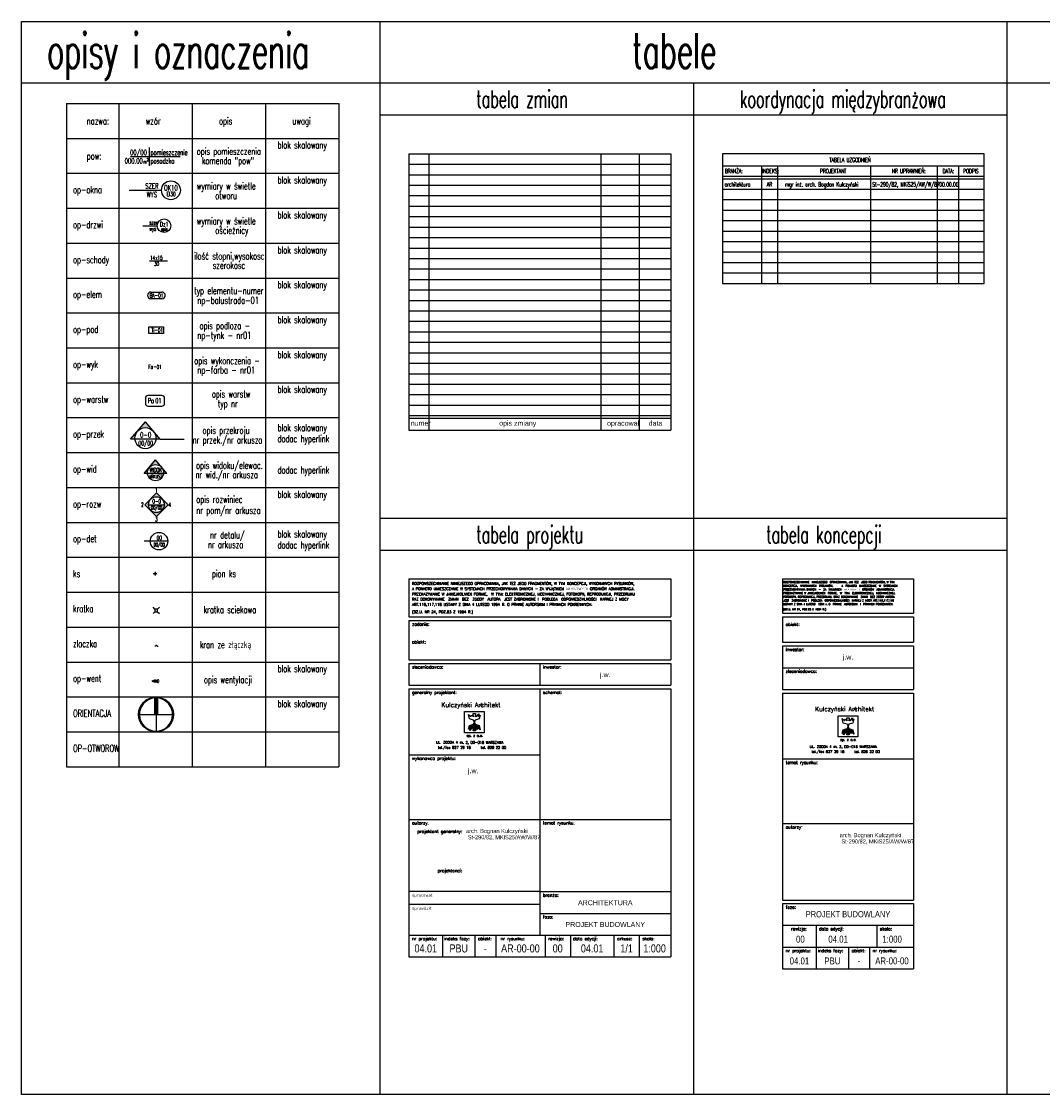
# Model space of a CAD drawing. Extents: x 41755 to 123924, y -112333 to 86187.
# Tile 147 of 256: x 41755 to 47605, y -3590 to 2558. Entities that reach past the tile are written whole.
import ezdxf
from ezdxf.enums import TextEntityAlignment as Align

# ---------------------------------------------------------------- set-up
doc = ezdxf.new("R2010")
doc.units = 0
doc.header["$LTSCALE"] = 50
doc.layers.get('0').update_dxf_attribs({"color": 101, "linetype": 'CONTINUOUS'})
doc.styles.add('ARIAL_CE', font='ARIAL.TTF', dxfattribs={"width": 0.8})
doc.styles.add('KA wymiar', font='romans.shx', dxfattribs={"width": 0.6})
doc.styles.add('ROMANS', font='romans', dxfattribs={"width": 0.85})

# ---------------------------------------------------------------- blocks, each defined once
blk = doc.blocks.new('pow')
for p, q in [((-1.075, 0), (1.78, 0)), ((0, 0.523), (0, -0.523))]:
    blk.add_line(p, q)
at = {"style": 'KA wymiar', "width": 0.6}
for s, height, p in [('m', 0.21, (-0.333, -0.401)), ('2', 0.18, (-0.139, -0.27))]:
    blk.add_text(s, height=height, dxfattribs=at).set_placement(p)
for tag, p in [('01', (-0.131, 0.084)), ('000.00', (-0.364, -0.401))]:
    blk.add_attdef(tag, text='', height=0.3, dxfattribs=at).set_placement(p, align=Align.RIGHT)
for tag, p in [('POMIESZCZENIE', (0.071, 0.084)), ('POSADZKA', (0.071, -0.401))]:
    blk.add_attdef(tag, p, '', height=0.3, dxfattribs=at)
blk = doc.blocks.new('op-DRZWI')
blk.add_line((-0.824, 0), (0, 0))
blk.add_circle((0.386, 0), 0.386)
at = {"style": 'KA wymiar', "width": 0.6}
for p in [(-0.46, 0.061), (-0.46, -0.286)]:
    blk.add_attdef('000', p, '', height=0.23, dxfattribs=at)
for tag, height, p in [('DZ10', 0.276, (0.397, -0.052)), ('EI30', 0.184, (0.397, -0.286))]:
    blk.add_attdef(tag, text='', height=height, dxfattribs=at).set_placement(p, align=Align.CENTER)
blk = doc.blocks.new('op-schody')
blk.add_line((-0.518, 0), (0.518, 0))
at = {"style": 'KA wymiar', "width": 0.6}
blk.add_text('x', height=0.23, dxfattribs=at).set_placement((-0.106, 0.061), align=Align.CENTER)
blk.add_attdef('14', text='', height=0.23, dxfattribs=at).set_placement((-0.192, 0.061), align=Align.RIGHT)
blk.add_attdef('17.5', (-0.049, 0.061), '', height=0.23, dxfattribs=at)
blk.add_attdef('30', text='', height=0.23, dxfattribs=at).set_placement((-0.106, -0.286), align=Align.CENTER)
blk = doc.blocks.new('op-pod')
for p, q in [((-0.416, 0.383), (0.416, 0.383)), ((-0.416, 0), (-0.416, 0.383)), ((0.416, 0), (-0.416, 0)), ((0.416, 0.383), (0.416, 0))]:
    blk.add_line(p, q)
at = {"style": 'KA wymiar', "width": 0.6}
blk.add_text('-', height=0.23, dxfattribs=at).set_placement((0, 0.086), align=Align.CENTER)
blk.add_attdef('SL', text='', height=0.23, dxfattribs=at).set_placement((-0.1, 0.07), align=Align.RIGHT)
blk.add_attdef('NR', (0.1, 0.07), '', height=0.23, dxfattribs=at)
blk = doc.blocks.new('op-wyk')
at = {"style": 'KA wymiar', "width": 0.6}
blk.add_text('-', height=0.23, dxfattribs=at).set_placement((0, 0.086), align=Align.CENTER)
blk.add_attdef('FA', text='', height=0.23, dxfattribs=at).set_placement((-0.1, 0.07), align=Align.RIGHT)
blk.add_attdef('NR', (0.1, 0.07), '', height=0.23, dxfattribs=at)
blk = doc.blocks.new('op-elem')
for p, q in [((-0.316, 0.383), (0.316, 0.383)), ((0.316, 0), (-0.316, 0))]:
    blk.add_line(p, q)
for centre, start, end in [((-0.316, 0.191), 90, 270), ((0.316, 0.191), 270, 90)]:
    blk.add_arc(centre, 0.191, start, end)
at = {"style": 'KA wymiar', "width": 0.6}
blk.add_text('-', height=0.23, dxfattribs=at).set_placement((0, 0.086), align=Align.CENTER)
blk.add_attdef('TP', text='', height=0.23, dxfattribs=at).set_placement((-0.1, 0.07), align=Align.RIGHT)
blk.add_attdef('NR', (0.1, 0.07), '', height=0.23, dxfattribs=at)
blk = doc.blocks.new('op-przek')
blk.add_hatch(color=256).paths.add_polyline_path([(-0.846, 1.002), (-1.693, 0), (-1.445, 0, -0.024227), (-1.448, 0.058, -1), (-0.245, 0.058, -0.024227), (-0.248, 0), (0, 0)])
for p, q in [((-1.693, 0), (-0.846, 1.002)), ((0, 0), (-0.846, 1.002)), ((0, 0), (-1.691, 0)), ((0, 0), (1.381, 0))]:
    blk.add_line(p, q)
blk.add_circle((-0.846, 0.058), 0.602)
at = {"style": 'KA wymiar', "width": 0.6}
for tag, height, p in [('A-A', 0.312, (-0.829, 0.095)), ('ARKUSZ', 0.26, (-0.829, -0.358))]:
    blk.add_attdef(tag, text='', height=height, dxfattribs=at).set_placement(p, align=Align.CENTER)
blk = doc.blocks.new('kratka')
for p, q in [((-15, 0), (-25.9, -10.3)), ((-15, 15), (-25.6, 25.6)), ((0, 15), (10.6, 25.6)), ((0, 0), (10.9, -10.3))]:
    blk.add_line(p, q)
blk.add_lwpolyline([(-15, 0), (0, 0), (0, 15), (-15, 15)], close=True)
blk = doc.blocks.new('ZLACZKA')
for p, q in [((0, 0), (4.7, 0)), ((2.7, -2), (2.7, 2))]:
    blk.add_line(p, q)
for centre, start, end in [((8.3, -1.4), 21.60711, 158.39289), ((15.4, 1.4), 201.60711, 338.39289)]:
    blk.add_arc(centre, 3.82, start, end)
blk = doc.blocks.new('ks')
for p, q in [((10, 0), (-10, 0)), ((0, 10), (0, -10))]:
    blk.add_line(p, q)
blk.add_circle((0, 0), 5.5)
blk = doc.blocks.new('op-WENT')
blk.add_hatch(color=256).paths.add_polyline_path([(0.2, -0.035), (0.3, -0.035), (0.3, 0.035), (0.2, 0.035), (0.2, 0.07), (0, 0), (0.2, -0.07)])
blk.add_lwpolyline([(0.2, -0.035), (0.3, -0.035), (0.3, 0.035), (0.2, 0.035), (0.2, 0.07), (0, 0), (0.2, -0.07)], close=True)
at = {"style": 'KA wymiar', "width": 0.6}
blk.add_attdef('0', text='', height=0.2, dxfattribs=at).set_placement((0.43, -0.102), align=Align.RIGHT)
blk = doc.blocks.new('op-DETALU')
for p, q in [((0, 0), (-0.35, 0)), ((1, 0), (0, 0))]:
    blk.add_line(p, q)
blk.add_circle((0.5, 0), 0.5)
at = {"style": 'KA wymiar', "width": 0.6}
for tag, height, p in [('00', 0.24, (0.513, 0.073)), ('ARKUSZ', 0.2, (0.513, -0.295))]:
    blk.add_attdef(tag, text='', height=height, dxfattribs=at).set_placement(p, align=Align.CENTER)
blk = doc.blocks.new('op-ROZW')
h = blk.add_hatch(color=256)
h.paths.add_polyline_path([(0, 0.67), (-0.67, 0), (0, -0.67), (0.67, 0)])
h.paths.add_polyline_path([(0.45, 0, 1), (-0.45, 0, 1)], flags=16)
h.paths.add_polyline_path([(-0.323, -0.325), (0.451, -0.325), (0.451, -0.025), (-0.323, -0.025)], flags=24)
h.paths.add_polyline_path([(-0.246, 0.013), (0.278, 0.013), (0.278, 0.373), (-0.246, 0.373)], flags=8)
for p, q in [((0, 0.67), (-0.67, 0)), ((0.67, 0), (0, 0.67)), ((-0.67, 0), (0, -0.67)), ((-0.45, 0), (0.45, 0)), ((0, -0.67), (0.67, 0))]:
    blk.add_line(p, q)
blk.add_circle((0, 0), 0.45)
at = {"style": 'KA wymiar', "width": 0.6}
for tag, height, p in [('0', 0.24, (0, 0.721)), ('POM', 0.24, (0.013, 0.073)), ('ARKUSZ', 0.2, (0.013, -0.275)), ('0', 0.24, (0, -0.959))]:
    blk.add_attdef(tag, text='', height=height, dxfattribs=at).set_placement(p, align=Align.CENTER)
blk.add_attdef('0', text='', height=0.24, dxfattribs=at).set_placement((-0.726, -0.123), align=Align.RIGHT)
blk.add_attdef('0', (0.696, -0.123), '', height=0.24, dxfattribs=at)
blk = doc.blocks.new('ORIENTACJA')
h = blk.add_hatch()
h.set_pattern_fill('ANSI31', color=256, scale=0.01, style=0)
h.set_pattern_definition([(45, (4509.9480267, 113.1827297), (-0.0008838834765, 0.0008838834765), [])])
h.paths.add_polyline_path([(0.08, 0.997, 0.040064), (-0.08, 0.997), (-0.08, 0), (0.08, 0)])
for p, q in [((-0.08, 0.997), (-0.08, 0)), ((0.08, 0.997), (0.08, 0)), ((-1, 0), (1, 0)), ((0, 0), (0, -1))]:
    blk.add_line(p, q)
blk.add_circle((0, 0), 1)
blk.add_arc((0, 0), 0.95, 94.83063, 85.16937)
blk = doc.blocks.new('op-WARSTW')
blk.add_lwpolyline([(-0.4, 0), (0.4, 0, 0.414214), (0.55, 0.15), (0.55, 0.45, 0.414214), (0.4, 0.6), (-0.4, 0.6, 0.414214), (-0.55, 0.45), (-0.55, 0.15, 0.414214)], format="xyb", close=True)
at = {"style": 'KA wymiar', "width": 0.6}
blk.add_attdef('TP', text='', height=0.28, dxfattribs=at).set_placement((-0.059, 0.164), align=Align.RIGHT)
blk.add_attdef('NR', (0.021, 0.164), '', height=0.28, dxfattribs=at)
blk = doc.blocks.new('TAB-ZMIAN')
for p, q in [((-15, 16.027), (-15, 0.2)), ((-15, 16.027), (0, 16.027)), ((-13.855, 16.027), (-13.855, 0.2)), ((-4, 16.027), (-4, 0.2)), ((-1.8, 16.027), (-1.8, 0.2)), ((0, 16.027), (0, 0.2)), ((-15, 15.427), (0, 15.427)), ((-15, 14.827), (0, 14.827)), ((-15, 14.227), (0, 14.227)), ((-15, 13.627), (0, 13.627)), ((-15, 13.027), (0, 13.027)), ((-15, 12.427), (0, 12.427)), ((-15, 11.827), (0, 11.827)), ((-15, 11.227), (0, 11.227)), ((-15, 10.627), (0, 10.627)), ((-15, 10.027), (0, 10.027)), ((-15, 9.427), (0, 9.427)), ((-15, 8.827), (0, 8.827)), ((-15, 8.227), (0, 8.227)), ((-15, 7.627), (0, 7.627)), ((-15, 7.027), (0, 7.027)), ((-15, 6.427), (0, 6.427)), ((-15, 5.827), (0, 5.827)), ((-15, 5.227), (0, 5.227)), ((-15, 4.627), (0, 4.627)), ((-15, 4.027), (0, 4.027)), ((-15, 3.427), (0, 3.427)), ((-15, 2.827), (0, 2.827)), ((-15, 2.227), (0, 2.227)), ((-15, 1.627), (0, 1.627)), ((-15, 1.027), (0, 1.027)), ((-15, 0.884), (0, 0.884)), ((-15, 0.2), (0, 0.2))]:
    blk.add_line(p, q)
at = {"style": 'ARIAL_CE', "width": 0.8}
for s, height, p in [('numer', 0.2885, (-14.89, 0.445)), ('opis zmiany', 0.28846, (-9.828, 0.445)), ('opracował', 0.2885, (-3.647, 0.445)), ('data', 0.2885, (-1.264, 0.445))]:
    blk.add_text(s, height=height, dxfattribs=at).set_placement(p)
blk = doc.blocks.new('tab-konc')
for p, q in [((-7.7, 22.344), (-0.2, 22.344)), ((-7.7, 22.344), (-7.7, 20.369)), ((-0.2, 22.344), (-0.2, 20.369)), ((-7.7, 20.369), (-0.2, 20.369)), ((-7.7, 20.162), (-0.2, 20.162)), ((-7.7, 20.162), (-7.7, 18.708)), ((-0.2, 20.162), (-0.2, 18.708)), ((-7.7, 18.708), (-0.2, 18.708)), ((-7.7, 18.5), (-0.2, 18.5)), ((-7.7, 18.5), (-7.7, 17.254)), ((-0.2, 18.5), (-0.2, 17.254)), ((-7.7, 17.254), (-0.2, 17.254)), ((-7.7, 17.254), (-7.7, 16.008)), ((-0.2, 17.254), (-0.2, 16.008)), ((-7.7, 16.008), (-0.2, 16.008)), ((-7.7, 15.8), (-0.2, 15.8)), ((-7.7, 15.8), (-7.7, 3.938)), ((-0.2, 15.8), (-0.2, 3.938)), ((-4.181, 13.558), (-3.95, 13.697)), ((-4.068, 13.581), (-4.088, 13.615)), ((-4.068, 13.581), (-3.995, 13.579)), ((-3.995, 13.772), (-3.95, 13.697)), ((-3.995, 13.772), (-3.905, 13.772)), ((-3.995, 13.579), (-3.905, 13.579)), ((-3.95, 13.876), (-3.95, 13.905)), ((-3.905, 13.772), (-3.905, 13.579)), ((-3.824, 13.54), (-3.905, 13.772)), ((-3.824, 13.54), (-3.757, 13.564)), ((-3.757, 13.564), (-3.668, 13.697)), ((-7.7, 12.024), (-0.2, 12.024)), ((-7.7, 8.323), (-0.2, 8.323)), ((-7.7, 3.938), (-0.2, 3.938)), ((-7.7, 3.738), (-7.7, 0)), ((-7.7, 3.738), (-0.2, 3.738)), ((-0.2, 3.738), (-0.2, 0)), ((-7.7, 2.492), (-0.2, 2.492)), ((-5.767, 2.492), (-5.767, 1.246)), ((-2.302, 2.492), (-2.302, 1.246)), ((-7.7, 1.246), (-0.2, 1.246)), ((-5.767, 1.246), (-5.767, 0)), ((-3.921, 1.246), (-3.921, 0)), ((-2.721, 1.246), (-2.721, 0)), ((-7.7, 0), (-0.2, 0))]:
    blk.add_line(p, q)
for points in [[(-4.513, 14.496), (-3.387, 14.496), (-3.387, 13.286), (-4.513, 13.286)], [(-3.614, 14.299), (-3.668, 14.083), (-3.905, 14.009), (-3.95, 13.905), (-3.995, 14.009), (-4.232, 14.084), (-4.291, 14.336), (-4.143, 14.217), (-4.113, 14.321), (-4.076, 14.241), (-4.036, 14.277), (-3.994, 14.202), (-4.009, 14.38), (-3.95, 14.38), (-3.891, 14.38), (-3.905, 14.202), (-3.855, 14.278), (-3.832, 14.2), (-3.699, 14.373), (-3.718, 14.223)], [(-4.291, 14.336), (-4.143, 14.217), (-4.113, 14.321), (-4.076, 14.241), (-4.036, 14.277), (-3.994, 14.202), (-4.009, 14.38), (-3.891, 14.38), (-3.905, 14.202), (-3.855, 14.278), (-3.832, 14.2), (-3.699, 14.373), (-3.718, 14.223), (-3.614, 14.299), (-3.668, 14.083), (-3.905, 14.009), (-3.95, 13.905), (-3.95, 13.876), (-3.905, 13.772), (-3.668, 13.697), (-3.608, 13.445), (-3.757, 13.564), (-3.787, 13.46), (-3.824, 13.54), (-3.864, 13.504), (-3.905, 13.579), (-3.891, 13.4), (-4.009, 13.4), (-3.995, 13.579), (-4.045, 13.503), (-4.068, 13.581), (-4.201, 13.408), (-4.183, 13.548), (-4.286, 13.482), (-4.232, 13.697), (-3.995, 13.772), (-3.95, 13.876), (-3.95, 13.905), (-3.995, 14.009), (-4.232, 14.084)], [(-4.286, 13.482), (-4.232, 13.697), (-3.995, 13.772), (-3.95, 13.876), (-3.905, 13.772), (-3.668, 13.697), (-3.608, 13.445), (-3.757, 13.564), (-3.787, 13.46), (-3.824, 13.54), (-3.864, 13.504), (-3.905, 13.579), (-3.891, 13.4), (-3.95, 13.4), (-4.009, 13.4), (-3.995, 13.579), (-4.045, 13.503), (-4.068, 13.581), (-4.201, 13.408), (-4.181, 13.558)]]:
    blk.add_lwpolyline(points, close=True)
for points in [[(-3.95, 13.697), (-4.286, 13.482), (-4.232, 13.697)], [(-3.995, 13.772), (-4.232, 13.697), (-3.95, 13.697)], [(-4.183, 13.548), (-4.201, 13.408), (-4.086, 13.611), (-4.068, 13.581)], [(-4.068, 13.581), (-4.086, 13.611), (-3.95, 13.579), (-3.95, 13.697)], [(-4.068, 13.581), (-4.045, 13.503), (-3.995, 13.579)], [(-3.95, 13.579), (-3.995, 13.579), (-3.95, 13.4), (-4.009, 13.4)], [(-3.95, 13.876), (-3.995, 13.772), (-3.95, 13.697)], [(-3.95, 13.876), (-3.95, 13.772), (-3.905, 13.772)], [(-3.95, 13.772), (-3.905, 13.772), (-3.95, 13.579), (-3.905, 13.579)], [(-3.905, 13.579), (-3.95, 13.579), (-3.891, 13.4), (-3.95, 13.4)], [(-3.905, 13.772), (-3.905, 13.579), (-3.824, 13.54), (-3.864, 13.504)], [(-3.668, 13.697), (-3.905, 13.772), (-3.757, 13.564), (-3.824, 13.54)], [(-3.824, 13.54), (-3.757, 13.564), (-3.787, 13.46)], [(-3.757, 13.564), (-3.608, 13.445), (-3.668, 13.697)]]:
    blk.add_solid(points)
for s, height, style, p in [('ROZPOWSZECHNIANIE  NINIEJSZEGO  OPRACOWANIA, JAK TEŻ  JEGO FRAGMENTÓW, W TYM ', 0.105, 'ROMANS', (-7.649, 22.102)), ('KONCEPCJI,  WYKONANYCH  RYSUNKÓW,   A  PONADTO  UMIESZCZANIE  W  SYSTEMACH', 0.105, 'ROMANS', (-7.649, 21.892)), ('PRZECHOWYWANIA DANYCH  -  ZA  WYJĄTKIEM  WŁAŚCIWYCH  ORGANÓW  ADMINISTRACJI. ', 0.105, 'ROMANS', (-7.649, 21.682)), ('PRZEKAZYWANIE W JAKIEJKOLWIEK  FORMIE,  W  TYM:  ELEKTRONICZNEJ,  MECHANICZNEJ,', 0.105, 'ROMANS', (-7.649, 21.472)), ('JEST  ZABRONIONE I  PODLEGA  ODPOWIEDZIALNOŚCI  KARNEJ Z MOCY ART.116,117,118 ', 0.105, 'ROMANS', (-7.649, 21.052)), ('USTAWY Z DNIA 4 LUTEGO  1994 r. O  PRAWIE  AUTORSKIM  I  PRAWACH POKREWNYCH.', 0.105, 'ROMANS', (-7.649, 20.842)), ('FOTOKOPII, REPRODUKCJI, PRZEDRUKU, ORAZ D0KONYWANIE  ZMIAN  BEZ ZGODY AUTORA ', 0.105, 'ROMANS', (-7.649, 21.262)), ('(DZ.U. NR 24, POZ.83 Z 1994 R.)', 0.105, 'ROMANS', (-7.649, 20.543)), ('obiekt:', 0.18, 'ROMANS', (-7.521, 19.644)), ('inwestor:', 0.18, 'ROMANS', (-7.521, 18.208)), ('zleceniodawca:', 0.18, 'ROMANS', (-7.521, 16.962)), ('Kulczyński Architekt', 0.25332, 'ROMANS', (-5.829, 14.757)), ('K', 0.253, 'ARIAL_CE', (-5.824, 14.756)), ('A', 0.253, 'ARIAL_CE', (-3.653, 14.759)), ('sp. z o.o.', 0.1435, 'ROMANS', (-4.391, 13.053)), ('UL. ZGODA 4 m. 2, 00-018 WARSZAWA', 0.14355, 'ROMANS', (-6.143, 12.66)), ('tel./fax 827 29 18', 0.14355, 'ROMANS', (-6.042, 12.371)), ('tel. 828 22 00', 0.14355, 'ROMANS', (-3.582, 12.371)), ('temat rysunku:', 0.18, 'ROMANS', (-7.521, 11.732)), ('autorzy:', 0.18, 'ROMANS', (-7.521, 8.031)), ('faza:', 0.18, 'ROMANS', (-7.521, 3.446)), ('rewizja:', 0.18, 'ROMANS', (-7.223, 2.2)), ('data edycji:', 0.18, 'ROMANS', (-5.609, 2.2)), ('skala:', 0.18, 'ROMANS', (-2.123, 2.2)), ('nr projektu:', 0.18, 'ROMANS', (-7.521, 0.954)), ('indeks fazy:', 0.18, 'ROMANS', (-5.672, 0.954)), ('obiekt:', 0.18, 'ROMANS', (-3.742, 0.954)), ('nr rysunku:', 0.18, 'ROMANS', (-2.542, 0.954))]:
    blk.add_text(s, height=height, rotation=359.9955, dxfattribs=dict(style=style)).set_placement(p)
at = {"style": 'ARIAL_CE', "width": 0.8}
for tag, p, height in [('OBIEKT', (-6.821, 19.154), 0.288), ('TEMAT1', (-7.35, 11.026), 0.288), ('TEMAT2', (-7.35, 10.526), 0.288), ('TEMAT3', (-7.35, 10.026), 0.288), ('TEMAT4', (-7.35, 9.526), 0.288), ('PROJEKTANTGENERALNY', (-4.424, 7.542), 0.231), ('UPRAWNIENIA', (-4.326, 7.183), 0.231), ('AUTOR1', (-4.424, 5.298), 0.231), ('AUTOR2', (-4.424, 4.889), 0.231), ('AUTOR3', (-4.424, 4.481), 0.231)]:
    blk.add_attdef(tag, p, '', height=height, dxfattribs=at)
for tag, height, p in [('INEWESTOR', 0.288, (-3.95, 17.718)), ('ZLECENIODAWCA', 0.288, (-3.95, 16.471)), ('FAZA', 0.35, (-3.95, 2.956)), ('NR', 0.4, (-6.677, 1.499)), ('RO.MS', 0.4, (-4.517, 1.499)), ('1:000', 0.4, (-1.424, 1.499)), ('RO.NR', 0.4, (-6.733, 0.253)), ('FAZ', 0.4, (-4.844, 0.253)), ('00', 0.4, (-3.321, 0.253)), ('AR-00-00', 0.4, (-1.433, 0.253))]:
    blk.add_attdef(tag, text='', height=height, dxfattribs=at).set_placement(p, align=Align.CENTER)
blk = doc.blocks.new('TAB-PROJ')
for p, q in [((-15, 21.658), (0, 21.658)), ((-15, 21.658), (-15, 19.473)), ((0, 21.658), (0, 19.473)), ((-15, 19.473), (0, 19.473)), ((-15, 19.265), (0, 19.265)), ((-15, 19.265), (-15, 17.015)), ((0, 19.265), (0, 17.015)), ((-15, 17.015), (0, 17.015)), ((-15, 16.808), (0, 16.808)), ((-15, 16.808), (-15, 15.562)), ((-7.5, 16.808), (-7.5, 15.562)), ((0, 16.808), (0, 15.562)), ((-15, 15.562), (0, 15.562)), ((-15, 15.354), (0, 15.354)), ((-15, 15.354), (-15, 0)), ((-7.5, 15.354), (-7.5, 1.246)), ((0, 15.354), (0, 0)), ((-11.481, 13.112), (-11.25, 13.251)), ((-11.368, 13.135), (-11.388, 13.168)), ((-11.368, 13.135), (-11.295, 13.132)), ((-11.295, 13.325), (-11.25, 13.251)), ((-11.295, 13.325), (-11.205, 13.325)), ((-11.295, 13.132), (-11.205, 13.132)), ((-11.25, 13.429), (-11.25, 13.459)), ((-11.205, 13.325), (-11.205, 13.132)), ((-11.124, 13.094), (-11.205, 13.325)), ((-11.124, 13.094), (-11.057, 13.118)), ((-11.057, 13.118), (-10.968, 13.251)), ((-15, 11.578), (-7.5, 11.578)), ((-15, 7.877), (-7.5, 7.877)), ((-7.5, 7.877), (0, 7.877)), ((-7.5, 3.738), (-15, 3.738)), ((-7.5, 3.738), (0, 3.738)), ((-7.5, 2.992), (-15, 2.992)), ((-7.5, 2.492), (0, 2.492)), ((-15, 1.246), (0, 1.246)), ((-13.067, 1.246), (-13.067, 0)), ((-11.221, 1.246), (-11.221, 0)), ((-10.021, 1.246), (-10.021, 0)), ((-7.202, 1.246), (-7.202, 0)), ((-5.752, 1.246), (-5.752, 0)), ((-3.252, 1.246), (-3.252, 0)), ((-1.802, 1.246), (-1.802, 0)), ((-15, 0), (0, 0))]:
    blk.add_line(p, q)
for points in [[(-11.813, 14.05), (-10.687, 14.05), (-10.687, 12.84), (-11.813, 12.84)], [(-10.914, 13.853), (-10.968, 13.637), (-11.205, 13.563), (-11.25, 13.459), (-11.295, 13.563), (-11.532, 13.637), (-11.591, 13.89), (-11.443, 13.771), (-11.413, 13.875), (-11.376, 13.795), (-11.336, 13.831), (-11.294, 13.756), (-11.309, 13.934), (-11.25, 13.934), (-11.191, 13.934), (-11.205, 13.756), (-11.155, 13.831), (-11.132, 13.753), (-10.999, 13.927), (-11.018, 13.776)], [(-11.591, 13.89), (-11.443, 13.771), (-11.413, 13.875), (-11.376, 13.795), (-11.336, 13.831), (-11.294, 13.756), (-11.309, 13.934), (-11.191, 13.934), (-11.205, 13.756), (-11.155, 13.831), (-11.132, 13.753), (-10.999, 13.927), (-11.018, 13.776), (-10.914, 13.853), (-10.968, 13.637), (-11.205, 13.563), (-11.25, 13.459), (-11.25, 13.429), (-11.205, 13.325), (-10.968, 13.251), (-10.908, 12.999), (-11.057, 13.118), (-11.087, 13.014), (-11.124, 13.094), (-11.164, 13.058), (-11.205, 13.132), (-11.191, 12.954), (-11.309, 12.954), (-11.295, 13.132), (-11.345, 13.057), (-11.368, 13.135), (-11.501, 12.962), (-11.483, 13.102), (-11.586, 13.036), (-11.532, 13.251), (-11.295, 13.325), (-11.25, 13.429), (-11.25, 13.459), (-11.295, 13.563), (-11.532, 13.637)], [(-11.586, 13.036), (-11.532, 13.251), (-11.295, 13.325), (-11.25, 13.429), (-11.205, 13.325), (-10.968, 13.251), (-10.908, 12.999), (-11.057, 13.118), (-11.087, 13.014), (-11.124, 13.094), (-11.164, 13.058), (-11.205, 13.132), (-11.191, 12.954), (-11.25, 12.954), (-11.309, 12.954), (-11.295, 13.132), (-11.345, 13.057), (-11.368, 13.135), (-11.501, 12.962), (-11.481, 13.112)]]:
    blk.add_lwpolyline(points, close=True)
for points in [[(-11.25, 13.251), (-11.586, 13.036), (-11.532, 13.251)], [(-11.295, 13.325), (-11.532, 13.251), (-11.25, 13.251)], [(-11.483, 13.102), (-11.501, 12.962), (-11.386, 13.164), (-11.368, 13.135)], [(-11.368, 13.135), (-11.386, 13.164), (-11.25, 13.132), (-11.25, 13.251)], [(-11.368, 13.135), (-11.345, 13.057), (-11.295, 13.132)], [(-11.25, 13.132), (-11.295, 13.132), (-11.25, 12.954), (-11.309, 12.954)], [(-11.25, 13.429), (-11.295, 13.325), (-11.25, 13.251)], [(-11.25, 13.429), (-11.25, 13.325), (-11.205, 13.325)], [(-11.25, 13.325), (-11.205, 13.325), (-11.25, 13.132), (-11.205, 13.132)], [(-11.205, 13.132), (-11.25, 13.132), (-11.191, 12.954), (-11.25, 12.954)], [(-11.205, 13.325), (-11.205, 13.132), (-11.124, 13.094), (-11.164, 13.058)], [(-10.968, 13.251), (-11.205, 13.325), (-11.057, 13.118), (-11.124, 13.094)], [(-11.124, 13.094), (-11.057, 13.118), (-11.087, 13.014)], [(-11.057, 13.118), (-10.908, 12.999), (-10.968, 13.251)]]:
    blk.add_solid(points)
for s, height, style, p in [('A PONADTO UMIESZCZANIE W SYSTEMACH PRZECHOWYWANIA DANYCH - ZA WYJĄTKIEM WŁAŚCIWYCH ORGANÓW ADMINISTRACJI. ', 0.15, 'ROMANS', (-14.821, 21.012)), ('ROZPOWSZECHNIANIE NINIEJSZEGO OPRACOWANIA, JAK TEŻ JEGO FRAGMENTÓW, W TYM KONCEPCJI, WYKONANYCH RYSUNKÓW,', 0.15, 'ROMANS', (-14.821, 21.312)), ('PRZEKAZYWANIE W JAKIEJKOLWIEK FORMIE,  W TYM: ELEKTRONICZNEJ, MECHANICZNEJ, FOTOKOPII, REPRODUKCJI, PRZEDRUKU', 0.15, 'ROMANS', (-14.821, 20.712)), ('RAZ D0KONYWANIE  ZMIAN  BEZ  ZGODY  AUTORA  JEST ZABRONIONE I  PODLEGA  ODPOWIEDZIALNOŚCI  KARNEJ Z MOCY ', 0.15, 'ROMANS', (-14.821, 20.412)), ('ART.116,117,118 USTAWY Z DNIA 4 LUTEGO 1994 R. O PRAWIE AUTORSKIM I PRAWACH POKREWNYCH.', 0.15, 'ROMANS', (-14.821, 20.112)), ('(DZ.U. NR 24, POZ.83 Z 1994 R.)', 0.15, 'ROMANS', (-14.821, 19.685)), ('zadanie:', 0.18, 'ROMANS', (-14.821, 18.973)), ('obiekt:', 0.18, 'ROMANS', (-14.821, 17.952)), ('zleceniodawca:', 0.18, 'ROMANS', (-14.821, 16.516)), ('inwestor:', 0.18, 'ROMANS', (-7.321, 16.516)), ('generalny projektant:', 0.18, 'ROMANS', (-14.821, 15.062)), ('schemat:', 0.18, 'ROMANS', (-7.321, 15.062)), ('Kulczyński Architekt', 0.25332, 'ROMANS', (-13.129, 14.31)), ('K', 0.253, 'ARIAL_CE', (-13.124, 14.31)), ('A', 0.253, 'ARIAL_CE', (-10.953, 14.313)), ('UL. ZGODA 4 m. 2, 00-018 WARSZAWA', 0.14355, 'ROMANS', (-13.443, 12.214)), ('sp. z o.o.', 0.1435, 'ROMANS', (-11.691, 12.606)), ('tel./fax 827 29 18', 0.14355, 'ROMANS', (-13.342, 11.925)), ('tel. 828 22 00', 0.14355, 'ROMANS', (-10.882, 11.925)), ('wykonawca projektu:', 0.18, 'ROMANS', (-14.821, 11.286)), ('autorzy:', 0.18, 'ROMANS', (-14.821, 7.585)), ('temat rysunku:', 0.18, 'ROMANS', (-7.321, 7.585)), ('opracował:', 0.18, 'ROMANS', (-14.821, 3.446)), ('branża:', 0.18, 'ROMANS', (-7.321, 3.446)), ('sprawdził:', 0.18, 'ROMANS', (-14.821, 2.7)), ('faza:', 0.18, 'ROMANS', (-7.321, 2.2)), ('nr projektu:', 0.18, 'ROMANS', (-14.821, 0.954)), ('indeks fazy:', 0.18, 'ROMANS', (-12.972, 0.954)), ('obiekt:', 0.18, 'ROMANS', (-11.042, 0.954)), ('nr rysunku:', 0.18, 'ROMANS', (-9.742, 0.954)), ('rewizja:', 0.18, 'ROMANS', (-7.023, 0.954)), ('data edycji:', 0.18, 'ROMANS', (-5.594, 0.954)), ('arkusz:', 0.18, 'ROMANS', (-3.065, 0.954)), ('skala:', 0.18, 'ROMANS', (-1.623, 0.954))]:
    blk.add_text(s, height=height, rotation=359.9955, dxfattribs=dict(style=style)).set_placement(p)
at = {"style": 'ROMANS'}
for s, p in [('projektant generalny:', (-11.946, 7.096)), ('projektanci:', (-11.946, 4.852))]:
    blk.add_text(s, height=0.18, rotation=359.9955, dxfattribs=at).set_placement(p, align=Align.RIGHT)
at = {"style": 'ARIAL_CE', "width": 0.8}
for tag, p, height in [('ZADANIE', (-14.121, 18.483), 0.288), ('OBIEKT', (-14.121, 17.461), 0.288), ('PROJEKTANTGENERALNY', (-11.724, 7.096), 0.231), ('UPRAWNIENIA', (-11.626, 6.737), 0.231), ('TEMAT1', (-6.905, 6.879), 0.288), ('TEMAT2', (-6.905, 6.379), 0.288), ('TEMAT3', (-6.905, 5.879), 0.288), ('TEMAT4', (-6.905, 5.379), 0.288), ('KIEROWNIK', (-11.724, 4.852), 0.231), ('ASYSTENT1', (-11.724, 4.443), 0.231), ('ASYSTENT1', (-11.724, 4.035), 0.231), ('OPRACOWAL', (-11.724, 3.324), 0.231), ('SPRAWDZAJACY', (-11.724, 2.578), 0.231)]:
    blk.add_attdef(tag, p, '', height=height, dxfattribs=at)
for tag, height, p in [('ZLECENIODAWCA', 0.288, (-11.25, 16.025)), ('INEWESTOR', 0.288, (-3.75, 16.025)), ('WYKONAWCA', 0.288, (-11.315, 10.521)), ('BRANZA', 0.288, (-3.75, 2.956)), ('FAZA', 0.288, (-3.75, 1.71)), ('RO.NR', 0.462, (-14.033, 0.253)), ('FAZ', 0.462, (-12.144, 0.253)), ('00', 0.462, (-10.621, 0.253)), ('AR-00-00', 0.462, (-8.611, 0.253)), ('NR', 0.462, (-6.477, 0.253)), ('RO.MS', 0.462, (-4.502, 0.253)), ('1/1', 0.462, (-2.527, 0.253)), ('1:000', 0.462, (-0.924, 0.253))]:
    blk.add_attdef(tag, text='', height=height, dxfattribs=at).set_placement(p, align=Align.CENTER)

msp = doc.modelspace()

# ---------------------------------------------------------------- hatches: boundary and pattern name
msp.add_hatch(color=256).paths.add_polyline_path([(42523.092, 45.511), (42457.981, -31.601), (42477.039, -31.601, -0.02422664), (42476.822, -27.125, -1), (42569.362, -27.125, -0.02422664), (42569.145, -31.601), (42588.204, -31.601)])

# ---------------------------------------------------------------- linework, layer by layer
for p, q in [((43810.755, -3589.987), (43810.755, 2558.048)), ((47402.517, -3589.987), (47402.517, 2558.048)), ((41755.108, 2205.993), (54423.318, 2205.993)), ((45606.636, -3589.987), (45606.636, 2205.993)), ((42012.371, 2088.169), (43573.233, 2088.169)), ((42012.371, 2088.169), (42012.371, -1711.831)), ((42312.371, 2088.169), (42312.371, -1711.831)), ((42732.658, 2088.169), (42732.658, -1711.831)), ((43152.945, 2088.169), (43152.945, -1711.831)), ((43573.233, 2088.169), (43573.233, -1711.831)), ((43810.755, 2023.939), (47402.517, 2023.939)), ((42012.371, 1888.169), (43573.233, 1888.169)), ((45770.553, 1731.67), (47270.553, 1731.67)), ((45995.553, 1731.67), (45995.553, 1057.338)), ((46086.729, 1731.67), (46086.729, 1057.338)), ((46618.712, 1731.67), (46618.712, 1057.338)), ((47000.915, 1731.67), (47000.915, 1057.338)), ((47123.269, 1731.67), (47123.269, 1057.338)), ((42012.371, 1688.169), (43573.233, 1688.169)), ((45770.553, 1671.67), (47270.553, 1671.67)), ((45770.553, 1657.338), (47270.553, 1657.338)), ((42372.561, 1590.991), (42557.261, 1590.991)), ((45770.553, 1597.338), (47270.553, 1597.338)), ((45770.553, 1537.338), (47270.553, 1537.338)), ((42012.371, 1488.169), (43573.233, 1488.169)), ((45770.553, 1477.338), (47270.553, 1477.338)), ((45770.553, 1417.338), (47270.553, 1417.338)), ((45770.553, 1357.338), (47270.553, 1357.338)), ((45770.553, 1297.338), (47270.553, 1297.338)), ((42012.371, 1288.169), (43573.233, 1288.169)), ((45770.553, 1237.338), (47270.553, 1237.338)), ((45770.553, 1177.338), (47270.553, 1177.338)), ((45770.553, 1117.338), (47270.553, 1117.338)), ((42012.371, 1088.169), (43573.233, 1088.169)), ((42012.371, 888.169), (43573.233, 888.169)), ((42012.371, 688.169), (43573.233, 688.169)), ((42012.371, 488.169), (43573.233, 488.169)), ((42012.371, 288.169), (43573.233, 288.169)), ((42012.371, 88.169), (43573.233, 88.169)), ((42457.981, -31.601), (42523.092, 45.511)), ((42588.204, -31.601), (42523.092, 45.511)), ((42588.204, -31.601), (42458.102, -31.601)), ((42012.371, -111.831), (43573.233, -111.831)), ((43810.755, -288.588), (47402.517, -288.588)), ((42012.371, -311.831), (43573.233, -311.831)), ((43810.755, -470.642), (47402.517, -470.642)), ((42012.371, -511.831), (43573.233, -511.831)), ((42012.371, -711.831), (43573.233, -711.831)), ((42012.371, -911.831), (43573.233, -911.831)), ((42012.371, -1111.831), (43573.233, -1111.831)), ((42012.371, -1311.831), (43573.233, -1311.831)), ((42012.371, -1511.831), (43573.233, -1511.831)), ((42012.371, -1711.831), (43573.233, -1711.831))]:
    msp.add_line(p, q)
for points in [[(41755.108, 2558.048), (54423.318, 2558.048), (54423.318, -3589.987), (41755.108, -3589.987)], [(47270.553, 1800.033), (45770.553, 1800.033), (45770.553, 1057.338), (47270.553, 1057.338)]]:
    msp.add_lwpolyline(points, close=True)
for centre, radius in [((42611.261, 1590.991), 54), ((42523.092, -27.125), 46.27)]:
    msp.add_circle(centre, radius)

# ---------------------------------------------------------------- block references
at = {"xscale": 100, "yscale": 100, "zscale": 100}
for name, p, values in [('pow', (42486.557, 1784.011), {'000.00': '000.00', '01': '00/00', 'POMIESZCZENIE': 'pomieszczenie', 'POSADZKA': 'posadzka'}), ('op-schody', (42539.69, 1186.947), {'14': '14', '17.5': '15', '30': '30'}), ('op-elem', (42528.442, 969.674), {'TP': 'BA', 'NR': '01'}), ('op-pod', (42526.524, 770.344), {'SL': 'Ti', 'NR': '01'}), ('op-wyk', (42519.226, 559.941), {'FA': 'Fa', 'NR': '01'}), ('op-WARSTW', (42520.007, 354.729), {'TP': 'Po', 'NR': '01'}), ('op-przek', (42549.654, 164.772), {'A-A': '0-0', 'ARKUSZ': '00/00'}), ('TAB-PROJ', (45474.672, -2801.108), {'INEWESTOR': 'j.w.', 'BRANZA': 'ARCHITEKTURA', 'FAZA': 'PROJEKT BUDOWLANY', '1:000': '1:000', 'RO.NR': '04.01', 'FAZ': 'PBU', 'AR-00-00': 'AR-00-00', 'NR': '00', 'RO.MS': '04.01', 'WYKONAWCA': 'j.w.', '1/1': '1/1', 'PROJEKTANTGENERALNY': 'arch. Bognan Kulczyński', 'UPRAWNIENIA': 'St-290/82, MKiS25/AW/W/87', '00': '-'}), ('tab-konc', (46885.264, -2869.723), {'INEWESTOR': 'j.w.', 'FAZA': 'PROJEKT BUDOWLANY', '1:000': '1:000', 'RO.NR': '04.01', 'FAZ': 'PBU', 'AR-00-00': 'AR-00-00', 'NR': '00', 'RO.MS': '04.01', 'PROJEKTANTGENERALNY': 'arch. Bognan Kulczyński', 'UPRAWNIENIA': 'St-290/82, MKiS25/AW/W/87', '00': '-'}), ('op-WENT', (42501.78, -1221.31), {'0': '0'})]:
    msp.add_blockref(name, p, dxfattribs=at).add_auto_attribs(values)
for name, p in [('TAB-ZMIAN', (45474.672, 197.338)), ('ORIENTACJA', (42526.119, -1412.419))]:
    msp.add_blockref(name, p, dxfattribs=at)
ref = msp.add_blockref('op-DRZWI', (42533.467, 1387.798), dxfattribs=dict(xscale=100, yscale=100, zscale=100))
ref.add_attrib('000', 'szer', (42487.427, 1393.852), dxfattribs={"height": 23, "style": 'KA wymiar', "width": 0.6})
ref.add_attrib('000', 'wys', (42487.427, 1359.22), dxfattribs={"height": 23, "style": 'KA wymiar', "width": 0.6})
ref.add_attrib('DZ10', 'Dz1', dxfattribs={"height": 27.6, "style": 'KA wymiar', "width": 0.6}).set_placement((42573.129, 1382.59), align=Align.CENTER)
ref.add_attrib('EI30', 'opis', dxfattribs={"height": 18.4, "style": 'KA wymiar', "width": 0.6}).set_placement((42573.129, 1359.22), align=Align.CENTER)
ref = msp.add_blockref('op-ROZW', (42528.009, -210.445), dxfattribs=dict(xscale=100, yscale=100, zscale=100))
ref.add_attrib('POM', '0-0', dxfattribs={"height": 24, "style": 'KA wymiar', "width": 0.6}).set_placement((42529.273, -203.143), align=Align.CENTER)
ref.add_attrib('0', '1', dxfattribs={"height": 24, "style": 'KA wymiar', "width": 0.6}).set_placement((42528.009, -138.306), align=Align.CENTER)
ref.add_attrib('0', '3', dxfattribs={"height": 24, "style": 'KA wymiar', "width": 0.6}).set_placement((42528.009, -306.306), align=Align.CENTER)
ref.add_attrib('0', '4', (42597.652, -222.767), dxfattribs={"height": 24, "style": 'KA wymiar', "width": 0.6})
ref.add_attrib('0', '2', dxfattribs={"height": 24, "style": 'KA wymiar', "width": 0.6}).set_placement((42455.39, -222.767), align=Align.RIGHT)
ref.add_attrib('ARKUSZ', '00/00', dxfattribs={"height": 20, "style": 'KA wymiar', "width": 0.6}).set_placement((42529.273, -237.983), align=Align.CENTER)
at = {"xscale": 100, "yscale": 100, "zscale": 100, "rotation": 359.9999999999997}
msp.add_blockref('op-DETALU', (42493.254, -419.755), dxfattribs=at).add_auto_attribs({'00': '00', 'ARKUSZ': '00/00'})
for name, p in [('ks', (42520.464, -605.811)), ('kratka', (42534.988, -823.94)), ('ZLACZKA', (42519.592, -1018.817))]:
    msp.add_blockref(name, p)

# ---------------------------------------------------------------- texts
at = {"style": 'KA wymiar', "width": 0.6}
for s, height, p in [('opisy i oznaczenia', 200, (41902.63, 2290.428)), ('tabele', 200, (45252.779, 2290.428)), ('tabela zmian', 100, (44361.305, 2063.409)), ('koordynacja międzybranżowa', 100, (45870.759, 2063.409)), ('nazwa:', 40, (42129.287, 1967.638)), ('wzór', 40, (42466.867, 1967.638)), ('opis', 40, (42887.154, 1967.638)), ('uwagi', 40, (43307.441, 1967.638)), ('blok skalowany', 40, (43222.29, 1829.572)), ('pow:', 40, (42129.287, 1767.638)), ('opis pomieszczenia', 40, (42759.689, 1794.872)), ('komenda "pow"', 40, (42788.953, 1740.566)), ('TABELA UZGODNIEŃ', 25, (46383.106, 1752.458)), ('blok skalowany', 40, (43222.29, 1629.572)), ('BRANŻA:', 25, (45784.511, 1688.29)), ('INDEKS:', 25, (45999.198, 1688.29)), ('PROJEKTANT', 25, (46330.236, 1688.29)), ('NR UPRAWNIEŃ:', 25, (46741.683, 1688.29)), ('DATA:', 25, (47032.978, 1688.29)), ('PODPIS', 25, (47149.917, 1688.29)), ('op-okna', 40, (42050.636, 1573.911)), ('wymiary w świetle', 40, (42759.689, 1594.872)), ('architektura', 25, (45783.338, 1611.939)), ('AR', 25, (46025.125, 1611.939)), ('mgr inż. arch. Bogdan Kulczyński', 25, (46129.099, 1611.939)), ('St-290/82, MKiS25/AW/W/87', 25, (46629.304, 1611.939)), ('00.00.00', 25, (47013.504, 1611.939)), ('otworu', 40, (42865.528, 1540.566)), ('op-drzwi', 40, (42050.636, 1373.911)), ('wymiary w świetle', 40, (42759.689, 1394.872)), ('blok skalowany', 40, (43222.29, 1429.572)), ('ościeżnicy', 40, (42865.528, 1340.566)), ('ilość stopni,wysokosc', 40, (42745.089, 1194.872)), ('blok skalowany', 40, (43222.29, 1229.572)), ('op-schody', 40, (42050.636, 1173.911)), ('szerokosc', 40, (42850.928, 1140.566)), ('blok skalowany', 40, (43222.29, 1029.572)), ('op-elem', 40, (42050.636, 973.911)), ('typ elementu-numer', 40, (42745.089, 994.872)), ('np-balustrada-01', 40, (42762.931, 940.566)), ('blok skalowany', 40, (43222.29, 829.572)), ('op-pod', 40, (42050.636, 773.911)), ('opis podloza - ', 40, (42775.424, 794.872)), ('np-tynk - nr01', 40, (42762.931, 740.566)), ('op-wyk', 40, (42050.636, 573.911)), ('opis wykonczenia - ', 40, (42745.089, 594.872)), ('blok skalowany', 40, (43222.29, 629.572)), ('np-farba - nr01', 40, (42762.931, 540.566)), ('opis warstw', 40, (42845.889, 402.93)), ('blok skalowany', 40, (43222.29, 429.572)), ('op-warstw', 40, (42050.636, 373.911)), ('typ', 40, (42880.321, 348.624)), ('nr', 40, (42955.585, 348.624)), ('blok skalowany', 40, (43222.29, 210.315)), ('op-przek', 40, (42050.636, 173.911)), ('opis przekroju', 40, (42793.045, 194.872)), ('dodac hyperlink', 40, (43222.29, 148.381)), ('nr przek./nr arkusza', 40, (42735.103, 140.566)), ('op-wid', 40, (42050.636, -26.089)), ('opis widoku/elewac.', 40, (42755.806, -5.128)), ('dodac hyperlink', 40, (43222.29, -32.362)), ('nr wid./nr arkusza', 40, (42752.102, -59.434)), ('opis rozwiniec', 40, (42756.407, -199.388)), ('blok skalowany', 40, (43222.29, -170.428)), ('op-rozw', 40, (42050.636, -226.089)), ('nr pom/nr arkusza', 40, (42756.407, -263.622)), ('nr detalu/', 40, (42835.852, -405.128)), ('blok skalowany', 40, (43222.29, -398.93)), ('tabela projektu', 100, (44361.305, -431.172)), ('tabela koncepcji', 100, (46021.847, -431.172)), ('op-det', 40, (42050.636, -426.089)), ('nr arkusza', 40, (42822.999, -459.434)), ('dodac hyperlink', 40, (43222.29, -460.864)), ('ks', 40, (42050.636, -626.089)), ('pion ks', 40, (42845.877, -626.089)), ('kratka', 40, (42050.636, -826.089)), ('kratka sciekowa', 40, (42798.501, -832.357)), ('zlaczka', 40, (42050.636, -1026.089)), ('kran ze złączką', 40, (42777.162, -1032.357)), ('blok skalowany', 40, (43222.29, -1170.428)), ('op-went', 40, (42050.636, -1226.089)), ('opis wentylacji', 40, (42800.635, -1232.357)), ('blok skalowany', 40, (43222.29, -1370.428)), ('ORIENTACJA', 40, (42050.636, -1426.089)), ('OP-OTWOROW', 40, (42050.636, -1626.089))]:
    msp.add_text(s, height=height, dxfattribs=at).set_placement(p)
for tag, text, height, p in [('SZER', '000', 30, (42502.261, 1600.575)), ('OK10', 'Ok1', 30, (42611.128, 1589.845)), ('WYS', '000', 30, (42502.261, 1551.384)), ('EI30', '', 25, (42612.364, 1556.412)), ('WIDOK', '0-0', 24, (42524.417, -24.298)), ('ARKUSZ', '00/00', 20, (42524.417, -59.139))]:
    msp.add_attdef(tag, text=text, height=height, dxfattribs=at).set_placement(p, align=Align.CENTER)

doc.saveas('drawing.dxf')
